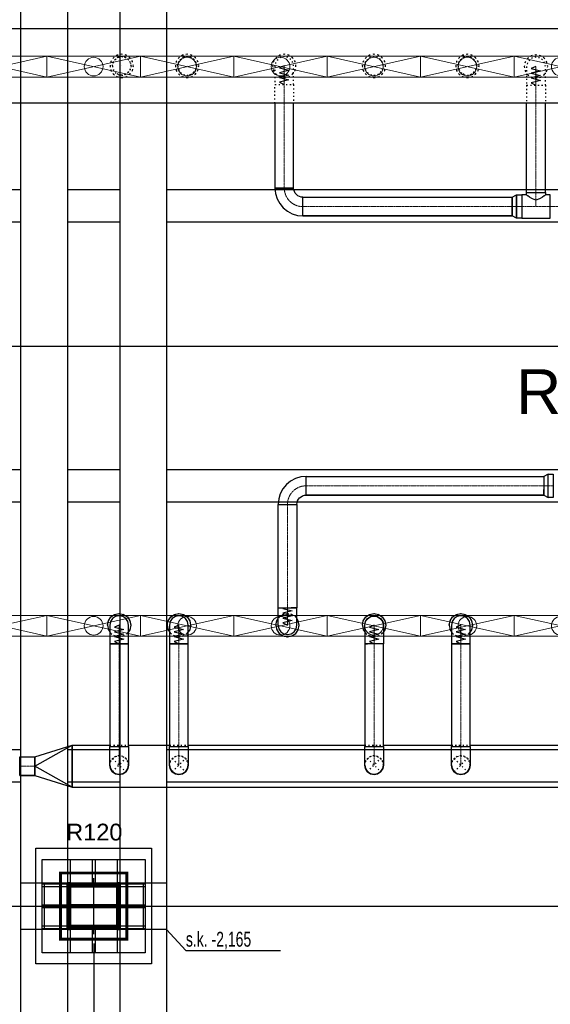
# Model space of a CAD drawing. Header units: centimetres. Extents: x -149939 to 48626, y -46000 to 152985.
# Tile 226 of 256: x -11332 to -5652, y 15948 to 26499. Entities that reach past the tile are written whole.
import ezdxf

# ---------------------------------------------------------------- set-up
doc = ezdxf.new("R2010")
doc.units = ezdxf.units.CM
doc.header["$LTSCALE"] = 50
doc.header["$PDMODE"] = 35
doc.header["$PDSIZE"] = 0.1
for name, pattern in [('CADVENT_CENTERLINE', [9.9, 7.4, -1, 0.5, -1]), ('CADVENT_HIDDEN', [0.8, 0.25, -0.55]), ('Kondygnacja  -0_5$0$HIDDEN', [9.525, 6.35, -3.175]), ('Kondygnacja  -0_5$0$HIDDEN2', [4.7625, 3.175, -1.5875]), ('Osie rzutów$0$DASHDOT2', [12.7, 6.35, -3.175, 0, -3.175])]:
    doc.linetypes.add(name, pattern=pattern)
doc.layers.get('0').update_dxf_attribs({"color": 8})
doc.layers.get('DEFPOINTS').update_dxf_attribs({"color": 8})
for name, color, linetype in [('01-103-Went PP_poziom-0_5$0$L_Nawiew', 7, 'Continuous'), ('bgde-nawiewDETAILS', 1, 'Continuous'), ('bgde-nawiewEXP', 7, 'Continuous'), ('bgde-nawiewHIDDEN', 250, 'Continuous'), ('Kondygnacja  -0_5$0$ARCH_INFO_ODPORNOŚĆ OGNIOWA', 8, 'Continuous'), ('Kondygnacja  -0_5$0$ARCH_KONSTR_POWYŻEJ RZUTU', 8, 'Kondygnacja  -0_5$0$HIDDEN'), ('Kondygnacja  -0_5$0$ARCH_KONSTR_POWYŻEJ RZUTU_IST', 8, 'Kondygnacja  -0_5$0$HIDDEN2'), ('Kondygnacja  -0_5$0$ARCH_KONSTRUKCJA_NIEWIDOCZNA', 8, 'Continuous'), ('Kondygnacja  -0_5$0$ARCH_OKŁADZINA', 8, 'Continuous'), ('Kondygnacja  -0_5$0$ARCH_SŁUPY', 8, 'Continuous'), ('Osie rzutów$0$ARCH_INFO_OSIE_IST', 8, 'Osie rzutów$0$DASHDOT2'), ('Osie rzutów$0$ARCH_INFO_OSIE_OPISY_IST', 8, 'Continuous')]:
    doc.layers.add(name, color=color, linetype=linetype)
for name, color, linetype, lineweight in [('bgde-nawiewCEN', 7, 'Continuous', 13), ('bgde_nawiewnik', 11, 'Continuous', 5), ('Kondygnacja  -0_5$0$ARCH_INFO_WYMIARY', 8, 'Continuous', 9), ('RFCU', 6, 'Continuous', 30)]:
    doc.layers.add(name, color=color, linetype=linetype, lineweight=lineweight)
doc.styles.add('Arial', font='ARIAL.TTF')
doc.styles.add('Kondygnacja  -0_5$0$Arial', font='ARIAL.TTF')
doc.styles.add('Kondygnacja  -0_5$0$BIKTS', font='bikromsw.shx', dxfattribs={"width": 0.8})
doc.styles.add('Kondygnacja  -0_5$0$Romans', font='Romans.shx', dxfattribs={"width": 0.7})
doc.dimstyles.new('Kondygnacja  -0_5$0$Wymiary 1-100', dxfattribs={"dimtxt": 12, "dimasz": 10, "dimexe": 5, "dimexo": 0, "dimgap": 4, "dimtad": 1, "dimrnd": 0.5, "dimzin": 12, "dimdsep": 46, "dimtxsty": 'Kondygnacja  -0_5$0$Romans', "dimblk": 'Kondygnacja  -0_5$0$_Oblique', "dimcen": 10, "dimdle": 10, "dimclrt": 55, "dimazin": 0, "dimtfac": 1, "dimtmove": 1, "dimatfit": 3, "dimfxl": 8, "dimfxlon": 1, "dimtolj": 1, "dimtzin": 0, "dimarcsym": 0})
pattern_1 = [(45, (-1133.3117, -3177.9858), (-0.6735192, 0.6735192), [])]

# ---------------------------------------------------------------- blocks, each defined once
blk = doc.blocks.new('Osie rzutów')
at = {"layer": 'Osie rzutów$0$ARCH_INFO_OSIE_IST', "ltscale": 10}
for p, q in [((11060, 12510), (11060, 4623.26)), ((4436.04, 6800), (15156.54, 6800)), ((11060, 6170), (11060, 6230)), ((4436.04, 6200), (15156.54, 6200)), ((11090, 6200), (11030, 6200))]:
    blk.add_line(p, q, dxfattribs=at)
blk = doc.blocks.new('Kondygnacja  -0_5$0$słup_kwadrat')
at = {"layer": 'Kondygnacja  -0_5$0$ARCH_SŁUPY', "lineweight": 40}
h = blk.add_hatch(dxfattribs=at)
h.set_pattern_fill('ANSI31', color=256, scale=0.3, style=0)
h.set_pattern_definition(pattern_1)
h.paths.add_polyline_path([(36, 34), (39, 34), (39, 84), (36, 84)])
h = blk.add_hatch(dxfattribs=at)
h.set_pattern_fill('ANSI31', color=256, scale=0.3, style=0)
h.set_pattern_definition(pattern_1)
h.paths.add_polyline_path([(89, 80), (89, 83), (39, 83), (39, 80)])
h = blk.add_hatch(dxfattribs=at)
h.set_pattern_fill('ANSI31', color=256, scale=0.3, style=0)
h.set_pattern_definition(pattern_1)
h.paths.add_polyline_path([(89, 34), (92, 34), (92, 84), (89, 84)])
h = blk.add_hatch(dxfattribs=at)
h.set_pattern_fill('ANSI31', color=256, scale=0.3, style=0)
h.set_pattern_definition(pattern_1)
h.paths.add_polyline_path([(89, 57.5), (89, 60.5), (39, 60.5), (39, 57.5)])
h = blk.add_hatch(dxfattribs=at)
h.set_pattern_fill('ANSI31', color=256, scale=0.3, style=0)
h.set_pattern_definition(pattern_1)
h.paths.add_polyline_path([(89, 35), (89, 38), (39, 38), (39, 35)])
at = {"layer": 'Kondygnacja  -0_5$0$ARCH_KONSTRUKCJA_NIEWIDOCZNA'}
blk.add_lwpolyline([(119, 109), (119, 9), (9, 9), (9, 109)], close=True, dxfattribs=at)
for points in [[(36, 109), (36, 84)], [(39, 109), (39, 84)], [(62.5, 109), (62.5, 83)], [(65.5, 109), (65.5, 83)], [(89, 109), (89, 84)], [(92, 109), (92, 84)], [(9, 83), (36, 83)], [(9, 80), (36, 80)], [(92, 83), (119, 83)], [(92, 80), (119, 80)], [(9, 60.5), (36, 60.5)], [(9, 57.5), (36, 57.5)], [(92, 60.5), (119, 60.5)], [(92, 57.5), (119, 57.5)], [(9, 38), (36, 38)], [(9, 35), (36, 35)], [(36, 34), (36, 9)], [(39, 34), (39, 9)], [(62.5, 35), (62.5, 9)], [(65.5, 35), (65.5, 9)], [(89, 34), (89, 9)], [(92, 38), (119, 38)], [(92, 35), (119, 35)], [(92, 34), (92, 9)]]:
    blk.add_lwpolyline(points, dxfattribs=at)
at = {"layer": 'Kondygnacja  -0_5$0$ARCH_OKŁADZINA'}
blk.add_lwpolyline([(2, 121), (126, 121), (126, -3), (2, -3)], close=True, dxfattribs=at)
at = {"layer": 'Kondygnacja  -0_5$0$ARCH_SŁUPY', "lineweight": 40}
for p, q in [((39, 60.5), (89, 60.5)), ((89, 57.5), (39, 57.5))]:
    blk.add_line(p, q, dxfattribs=at)
at = {"layer": 'Kondygnacja  -0_5$0$ARCH_SŁUPY', "lineweight": 50, "const_width": 3}
blk.add_lwpolyline([(28.5, 94.5), (99.5, 94.5), (99.5, 23.5), (28.5, 23.5)], close=True, dxfattribs=at)
at = {"layer": 'Kondygnacja  -0_5$0$ARCH_SŁUPY', "lineweight": 40}
for points in [[(36, 84), (39, 84), (39, 34), (36, 34)], [(89, 84), (92, 84), (92, 34), (89, 34)]]:
    blk.add_lwpolyline(points, close=True, dxfattribs=at)
for points in [[(89, 83), (39, 83)], [(39, 80), (89, 80)], [(89, 38), (39, 38)], [(39, 35), (89, 35)]]:
    blk.add_lwpolyline(points, dxfattribs=at)
blk = doc.blocks.new('Kondygnacja  -0_5$0$konstrukcja istniejąca -0.5')
at = {"layer": 'Kondygnacja  -0_5$0$ARCH_KONSTR_POWYŻEJ RZUTU_IST', "ltscale": 10}
for points in [[(10982, 6225), (10982, 7375)], [(11032, 7375), (11032, 6225)], [(11088, 7375), (11088, 6225)], [(11138, 7375), (11138, 6225)], [(9938, 6967.9), (10982, 6967.9)], [(11032, 6967.9), (11088, 6967.9)], [(11138, 6967.9), (12182, 6967.9)], [(10982, 6932.9), (9938, 6932.9)], [(11088, 6932.9), (11032, 6932.9)], [(12182, 6932.9), (11138, 6932.9)], [(9938, 6667.9), (10982, 6667.9)], [(11032, 6667.9), (11088, 6667.9)], [(11138, 6667.9), (12182, 6667.9)], [(10982, 6632.9), (9938, 6632.9)], [(11088, 6632.9), (11032, 6632.9)], [(12182, 6632.9), (11138, 6632.9)], [(9938, 6367.9), (10982, 6367.9)], [(11032, 6367.9), (11088, 6367.9)], [(11138, 6367.9), (12182, 6367.9)], [(10982, 6332.9), (9938, 6332.9)], [(11088, 6332.9), (11032, 6332.9)], [(12182, 6332.9), (11138, 6332.9)], [(11138, 6175), (10982, 6175), (10982, 6225), (11138, 6225), (11138, 6175)], [(10982, 5025), (10982, 6175)], [(11032, 6175), (11032, 5025)], [(11088, 6175), (11088, 5025)], [(11138, 6175), (11138, 5025)]]:
    blk.add_lwpolyline(points, dxfattribs=at)
at = {"layer": 'Kondygnacja  -0_5$0$ARCH_KONSTR_POWYŻEJ RZUTU_IST', "ltscale": 10, "elevation": 0}
for points in [[(11007, 6225), (11007, 6175)], [(11113, 6225), (11113, 6175)]]:
    blk.add_lwpolyline(points, dxfattribs=at)
at = {"layer": 'Kondygnacja  -0_5$0$ARCH_KONSTR_POWYŻEJ RZUTU_IST'}
blk.add_lwpolyline([(11138, 6175), (11158.7, 6152.5), (11259.8, 6152.5)], dxfattribs=at)
at = {"layer": 'Kondygnacja  -0_5$0$ARCH_KONSTR_POWYŻEJ RZUTU_IST', "style": 'Kondygnacja  -0_5$0$BIKTS', "width": 0.7}
blk.add_text('s.k. -2,165', height=16, dxfattribs=at).set_placement((11158.7, 6156.5))
blk = doc.blocks.new('Kondygnacja  -0_5$0$_Oblique')
at = {"color": 0, "linetype": 'ByBlock', "lineweight": -2}
blk.add_line((-0.5, -0.5), (0.5, 0.5), dxfattribs=at)
blk = doc.blocks.new('*D212')
at = {"layer": 'DEFPOINTS', "color": 0}
for p in [(-30586, 81900), (-30681, 12490), (9064, 12490)]:
    blk.add_point(p, dxfattribs=at)
at = {"layer": 'Kondygnacja  -0_5$0$ARCH_INFO_WYMIARY', "color": 0, "lineweight": -2}
for p, q in [((-30673, 81900), (-30686, 81900)), ((-30681, 81910), (-30681, 12480)), ((-30673, 12490), (-30686, 12490))]:
    blk.add_line(p, q, dxfattribs=at)
at = {"layer": 'Kondygnacja  -0_5$0$ARCH_INFO_WYMIARY', "color": 0, "linetype": 'ByBlock', "lineweight": -2, "xscale": 10, "yscale": 10, "zscale": 10}
for p, rotation in [((-30681, 81900), 90), ((-30681, 12490), 270)]:
    blk.add_blockref('Kondygnacja  -0_5$0$_Oblique', p, dxfattribs=dict(at, rotation=rotation))
at = {"layer": 'Kondygnacja  -0_5$0$ARCH_INFO_WYMIARY', "color": 55, "insert": (-30691, 47195), "char_height": 12, "attachment_point": 5, "rotation": 90, "style": 'Kondygnacja  -0_5$0$Romans'}
blk.add_mtext('\\A1;69410.5', dxfattribs=at)
blk = doc.blocks.new('A$C066D7839')
at = {"layer": 'bgde_nawiewnik', "color": 7}
for p, q in [((-50, -11.15), (-50, 11.15)), ((-50, 11.15), (50, 11.15)), ((-50, -11.15), (50, 11.15)), ((50, -11.15), (-50, 11.15)), ((50, 11.15), (50, -11.15)), ((50, -11.15), (-50, -11.15))]:
    blk.add_line(p, q, dxfattribs=at)
blk.add_circle((0, 0), 10, dxfattribs=at)

msp = doc.modelspace()

# ---------------------------------------------------------------- linework, layer by layer
at = {"layer": 'bgde-nawiewCEN', "linetype": 'CADVENT_CENTERLINE', "ltscale": 0.06}
for p, q in [((-8499.688, 26002.459), (-8499.688, 26002.933)), ((-8499.688, 26001.333), (-8499.688, 26002.459)), ((-8499.688, 25999.14), (-8499.688, 26001.333)), ((-8499.688, 25995.526), (-8499.688, 25999.14)), ((-8499.688, 25990.133), (-8499.688, 25995.526)), ((-8499.688, 25982.607), (-8499.688, 25990.133)), ((-8499.688, 25972.592), (-8499.688, 25982.607)), ((-8499.688, 25959.733), (-8499.688, 25972.592)), ((-8499.688, 25943.674), (-8499.688, 25959.733)), ((-5805.459, 25996.478), (-5805.459, 25996.952)), ((-5805.459, 25995.352), (-5805.459, 25996.478)), ((-5805.459, 25993.159), (-5805.459, 25995.352)), ((-5805.459, 25989.544), (-5805.459, 25993.159)), ((-5805.459, 25984.152), (-5805.459, 25989.544)), ((-5805.459, 25976.626), (-5805.459, 25984.152)), ((-5805.459, 25966.611), (-5805.459, 25976.626)), ((-5805.459, 25953.752), (-5805.459, 25966.611)), ((-8499.688, 25924.059), (-8499.688, 25943.674)), ((-8499.688, 25900.533), (-8499.688, 25924.059)), ((-8499.688, 25872.74), (-8499.688, 25900.533)), ((-8499.688, 25821.629), (-8499.688, 25872.74)), ((-5805.459, 25937.692), (-5805.459, 25953.752)), ((-5805.459, 25918.078), (-5805.459, 25937.692)), ((-5805.459, 25894.552), (-5805.459, 25918.078)), ((-5805.459, 25866.759), (-5805.459, 25894.552)), ((-5805.459, 25815.648), (-5805.459, 25866.759)), ((-8499.688, 25802.933), (-8499.688, 25821.629)), ((-8499.688, 24695.218), (-8499.688, 25802.933)), ((-5805.459, 25796.952), (-5805.459, 25815.648)), ((-5805.459, 24645.218), (-5805.459, 25796.952)), ((-5805.459, 24645.218), (-5805.459, 24495.218)), ((-6061.459, 24495.218), (-8299.688, 24495.218)), ((-5958.459, 24495.218), (-6061.459, 24495.218)), ((-5958.459, 24495.218), (-5805.459, 24495.218)), ((-5805.459, 24495.218), (-5652.459, 24495.218)), ((-5652.459, 24495.218), (-5246.078, 24495.218)), ((-5722.902, 21504.314), (-8265.147, 21504.314)), ((-5619.902, 21504.314), (-5722.902, 21504.314)), ((-8465.147, 21304.314), (-8465.147, 20195.476)), ((-8465.147, 20178.139), (-8465.147, 20195.476)), ((-8465.147, 20130.745), (-8465.147, 20178.139)), ((-8465.147, 20104.974), (-8465.147, 20130.745)), ((-8465.147, 20083.158), (-8465.147, 20104.974)), ((-8465.147, 20064.97), (-8465.147, 20083.158)), ((-8465.147, 20050.078), (-8465.147, 20064.97)), ((-8465.147, 20038.154), (-8465.147, 20050.078)), ((-10267.514, 20009.546), (-10267.514, 20010.02)), ((-10267.514, 20008.421), (-10267.514, 20009.546)), ((-10267.514, 20006.231), (-10267.514, 20008.421)), ((-10267.514, 20002.619), (-10267.514, 20006.231)), ((-10267.514, 19997.231), (-10267.514, 20002.619)), ((-10267.514, 19989.712), (-10267.514, 19997.231)), ((-10267.514, 19979.705), (-10267.514, 19989.712)), ((-10267.514, 19966.857), (-10267.514, 19979.705)), ((-10267.514, 19950.812), (-10267.514, 19966.857)), ((-10267.514, 19931.214), (-10267.514, 19950.812)), ((-9627.405, 20009.546), (-9627.405, 20010.02)), ((-9627.405, 20008.421), (-9627.405, 20009.546)), ((-9627.405, 20006.231), (-9627.405, 20008.421)), ((-9627.405, 20002.619), (-9627.405, 20006.231)), ((-9627.405, 19997.231), (-9627.405, 20002.619)), ((-9627.405, 19989.712), (-9627.405, 19997.231)), ((-9627.405, 19979.705), (-9627.405, 19989.712)), ((-9627.405, 19966.857), (-9627.405, 19979.705)), ((-9627.405, 19950.812), (-9627.405, 19966.857)), ((-9627.405, 19931.214), (-9627.405, 19950.812)), ((-8465.147, 20028.868), (-8465.147, 20038.154)), ((-8465.147, 20021.889), (-8465.147, 20028.868)), ((-8465.147, 20016.889), (-8465.147, 20021.889)), ((-8465.147, 20013.537), (-8465.147, 20016.889)), ((-8465.147, 20011.504), (-8465.147, 20013.537)), ((-8465.147, 20010.46), (-8465.147, 20011.504)), ((-8465.147, 20010.02), (-8465.147, 20010.46)), ((-7538.813, 20009.546), (-7538.813, 20010.02)), ((-7538.813, 20008.421), (-7538.813, 20009.546)), ((-7538.813, 20006.231), (-7538.813, 20008.421)), ((-7538.813, 20002.619), (-7538.813, 20006.231)), ((-7538.813, 19997.231), (-7538.813, 20002.619)), ((-7538.813, 19989.712), (-7538.813, 19997.231)), ((-7538.813, 19979.705), (-7538.813, 19989.712)), ((-7538.813, 19966.857), (-7538.813, 19979.705)), ((-7538.813, 19950.812), (-7538.813, 19966.857)), ((-7538.813, 19931.214), (-7538.813, 19950.812)), ((-6609.789, 20009.546), (-6609.789, 20010.02)), ((-6609.789, 20008.421), (-6609.789, 20009.546)), ((-6609.789, 20006.231), (-6609.789, 20008.421)), ((-6609.789, 20002.619), (-6609.789, 20006.231)), ((-6609.789, 19997.231), (-6609.789, 20002.619)), ((-6609.789, 19989.712), (-6609.789, 19997.231)), ((-6609.789, 19979.705), (-6609.789, 19989.712)), ((-6609.789, 19966.857), (-6609.789, 19979.705)), ((-6609.789, 19950.812), (-6609.789, 19966.857)), ((-6609.789, 19931.214), (-6609.789, 19950.812)), ((-10267.514, 19907.708), (-10267.514, 19931.214)), ((-10267.514, 19879.94), (-10267.514, 19907.708)), ((-10267.514, 19828.873), (-10267.514, 19879.94)), ((-9627.405, 19907.708), (-9627.405, 19931.214)), ((-9627.405, 19879.94), (-9627.405, 19907.708)), ((-9627.405, 19828.873), (-9627.405, 19879.94)), ((-7538.813, 19907.708), (-7538.813, 19931.214)), ((-7538.813, 19879.94), (-7538.813, 19907.708)), ((-7538.813, 19828.873), (-7538.813, 19879.94)), ((-6609.789, 19907.708), (-6609.789, 19931.214)), ((-6609.789, 19879.94), (-6609.789, 19907.708)), ((-6609.789, 19828.873), (-6609.789, 19879.94)), ((-10267.514, 19810.192), (-10267.514, 19828.873)), ((-10267.514, 18711.102), (-10267.514, 19810.192)), ((-9627.405, 19810.192), (-9627.405, 19828.873)), ((-9627.405, 18711.102), (-9627.405, 19810.192)), ((-7538.813, 19810.192), (-7538.813, 19828.873)), ((-7538.813, 18711.102), (-7538.813, 19810.192)), ((-6609.789, 19810.192), (-6609.789, 19828.873)), ((-6609.789, 18711.102), (-6609.789, 19810.192)), ((-10267.514, 18711.102), (-10267.514, 18511.102)), ((-9627.405, 18711.102), (-9627.405, 18511.102)), ((-7538.813, 18711.102), (-7538.813, 18511.102)), ((-6609.789, 18711.102), (-6609.789, 18511.102)), ((-11170.39, 18499.463), (-11331.67, 18499.463))]:
    msp.add_line(p, q, dxfattribs=at)
at = {"layer": 'bgde-nawiewCEN', "linetype": 'CADVENT_CENTERLINE', "ltscale": 0.06, "extrusion": (0, 0, -1)}
msp.add_arc((8299.688, 24695.218), 200, 270, 0, dxfattribs=at)
at = {"layer": 'bgde-nawiewCEN', "linetype": 'CADVENT_CENTERLINE', "ltscale": 0.06}
msp.add_arc((-8265.147, 21304.314), 200, 90, 180, dxfattribs=at)
at = {"layer": 'bgde-nawiewDETAILS', "linetype": 'CADVENT_HIDDEN'}
for p, q in [((-10338.224, 18440.392), (-10196.803, 18581.813)), ((-10338.224, 18581.813), (-10196.803, 18440.392)), ((-9698.115, 18440.392), (-9556.694, 18581.813)), ((-9698.115, 18581.813), (-9556.694, 18440.392)), ((-7609.524, 18440.392), (-7468.103, 18581.813)), ((-7609.524, 18581.813), (-7468.103, 18440.392)), ((-6680.499, 18440.392), (-6539.078, 18581.813)), ((-6680.499, 18581.813), (-6539.078, 18440.392))]:
    msp.add_line(p, q, dxfattribs=at)
at = {"layer": 'bgde-nawiewEXP', "linetype": 'Continuous'}
for points in [[(-40588.801, 26403.234), (10635.702, 26403.234), (10635.702, 25603.234), (-40588.801, 25603.234)], [(-8599.688, 25603.234), (-8599.688, 24695.218), (-8593.924, 24636.691), (-8576.852, 24580.413), (-8549.129, 24528.547), (-8511.82, 24483.086), (-8466.359, 24445.777), (-8414.493, 24418.054), (-8358.215, 24400.982), (-8299.688, 24395.218), (-8299.688, 24595.218), (-8319.197, 24597.14), (-8337.956, 24602.83), (-8355.245, 24612.071), (-8370.399, 24624.507), (-8382.835, 24639.661), (-8392.076, 24656.95), (-8397.767, 24675.709), (-8399.688, 24695.218), (-8599.688, 24695.218), (-8599.688, 24695.218), (-8399.688, 24695.218), (-8399.688, 25603.234)], [(-5905.459, 24645.218), (-5705.459, 24645.218), (-5705.459, 25603.234)], [(-5905.459, 24645.218), (-5905.459, 25603.234)], [(-8299.688, 24395.218), (-8299.688, 24595.218), (-6061.459, 24595.218), (-6061.459, 24395.218)], [(-5905.459, 24620.218), (-5905.459, 24645.218), (-5705.459, 24645.218), (-5705.459, 24620.218)], [(-8299.688, 24395.218), (-6061.459, 24395.218)], [(-6061.459, 24395.218), (-8299.688, 24395.218)], [(-6061.459, 24395.218), (-6061.459, 24402.83)], [(-8565.147, 20195.476), (-8565.147, 21304.314), (-8365.147, 21304.314), (-8363.226, 21323.823), (-8357.535, 21342.582), (-8348.294, 21359.871), (-8335.858, 21375.025), (-8320.704, 21387.461), (-8303.415, 21396.702), (-8284.656, 21402.392), (-8265.147, 21404.314), (-8265.147, 21604.314), (-8323.674, 21598.55), (-8379.952, 21581.478), (-8431.818, 21553.755), (-8477.279, 21516.446), (-8514.588, 21470.985), (-8542.311, 21419.119), (-8559.383, 21362.841), (-8565.147, 21304.314), (-8365.147, 21304.314), (-8365.147, 20195.476)], [(-8265.147, 21404.314), (-8265.147, 21604.314), (-5722.902, 21604.314), (-5722.902, 21433.603)], [(-5722.902, 21404.314), (-5674.745, 21379.314), (-5674.745, 21629.314), (-5722.902, 21604.314), (-5722.902, 21411.926)], [(-5722.902, 21433.603), (-5722.902, 21466.046)], [(-5722.902, 21411.926), (-5722.902, 21433.603)], [(-5722.902, 21433.603), (-5722.902, 21411.926)], [(-8265.147, 21404.314), (-5722.902, 21404.314)], [(-5722.902, 21404.314), (-8265.147, 21404.314)], [(-5722.902, 21404.314), (-5722.902, 21411.926)], [(-8565.147, 20010.02), (-8557.535, 19971.752), (-8535.858, 19939.309), (-8503.415, 19917.632), (-8465.147, 19910.02), (-8426.879, 19917.632), (-8394.436, 19939.309), (-8372.759, 19971.752), (-8365.147, 20010.02), (-8365.147, 20195.476), (-8372.759, 20195.476)], [(-8565.147, 20010.02), (-8565.147, 20195.476), (-8394.436, 20195.476), (-8394.436, 20195.476), (-8372.759, 20195.476)], [(-8565.147, 20195.476), (-8394.436, 20195.476)], [(-8394.436, 20195.476), (-8426.879, 20195.476)], [(-8394.436, 20195.476), (-8365.147, 20195.476)], [(-8372.759, 20195.476), (-8394.436, 20195.476)], [(-8372.759, 20195.476), (-8365.147, 20195.476)], [(-10392.514, 20010.02), (-10382.999, 20057.855), (-10355.902, 20098.408), (-10315.349, 20125.505), (-10267.514, 20135.02), (-10219.678, 20125.505), (-10179.125, 20098.408), (-10152.029, 20057.855), (-10142.514, 20010.02), (-10152.029, 19962.184), (-10167.514, 19939.01)], [(-9752.405, 20010.02), (-9742.89, 20057.855), (-9715.793, 20098.408), (-9675.24, 20125.505), (-9627.405, 20135.02), (-9579.569, 20125.505), (-9539.016, 20098.408), (-9511.92, 20057.855), (-9502.405, 20010.02), (-9511.92, 19962.184), (-9527.405, 19939.01)], [(-8590.147, 20010.02), (-8580.632, 19962.184), (-8553.535, 19921.632), (-8512.983, 19894.535), (-8465.147, 19885.02), (-8417.312, 19894.535), (-8376.759, 19921.632), (-8349.662, 19962.184), (-8340.147, 20010.02), (-8349.662, 20057.855), (-8365.147, 20081.03)], [(-8590.147, 20010.02), (-8580.632, 20057.855), (-8565.147, 20081.03)], [(-7663.813, 20010.02), (-7654.298, 20057.855), (-7627.202, 20098.408), (-7586.649, 20125.505), (-7538.813, 20135.02), (-7490.978, 20125.505), (-7450.425, 20098.408), (-7423.328, 20057.855), (-7413.813, 20010.02), (-7423.328, 19962.184), (-7438.813, 19939.01)], [(-7638.813, 19966.857), (-7638.813, 20010.02), (-7631.201, 20048.288), (-7609.524, 20080.731), (-7577.082, 20102.408), (-7538.813, 20110.02), (-7500.545, 20102.408), (-7468.103, 20080.731), (-7446.425, 20048.288), (-7438.813, 20010.02), (-7438.813, 19810.192), (-7631.201, 19810.192)], [(-6734.789, 20010.02), (-6725.273, 20057.855), (-6698.177, 20098.408), (-6657.624, 20125.505), (-6609.789, 20135.02), (-6561.953, 20125.505), (-6521.4, 20098.408), (-6494.304, 20057.855), (-6484.789, 20010.02), (-6494.304, 19962.184), (-6509.789, 19939.01)], [(-10392.514, 20010.02), (-10382.999, 19962.184), (-10367.514, 19939.01)], [(-9752.405, 20010.02), (-9742.89, 19962.184), (-9727.405, 19939.01)], [(-7663.813, 20010.02), (-7654.298, 19962.184), (-7638.813, 19939.01)], [(-7638.813, 19966.857), (-7638.813, 19810.192), (-7609.524, 19810.192)], [(-6734.789, 20010.02), (-6725.273, 19962.184), (-6709.789, 19939.01)], [(-11331.67, 18399.463), (-11170.39, 18399.463), (-10770.39, 18274.463), (-1287.823, 18274.463), (-1287.823, 18724.463), (-1444.103, 18724.463)], [(-11170.39, 18399.463), (-11170.39, 18599.463), (-10770.39, 18724.463), (-10770.39, 18274.463), (-11170.39, 18499.463), (-10770.39, 18724.463), (-10367.514, 18724.463)], [(-10770.39, 18274.463), (-10770.39, 18724.463)], [(-10167.514, 18724.463), (-9727.405, 18724.463)], [(-9527.405, 18724.463), (-7638.813, 18724.463)], [(-7638.813, 18511.102), (-7638.813, 18711.102), (-7438.813, 18711.102), (-7438.813, 18511.102), (-7446.425, 18472.834), (-7468.103, 18440.392), (-7500.545, 18418.714), (-7538.813, 18411.102), (-7577.082, 18418.714), (-7609.524, 18440.392), (-7631.201, 18472.834)], [(-7438.813, 18724.463), (-6709.789, 18724.463)], [(-6509.789, 18724.463), (-4641.946, 18724.463)], [(-9727.405, 18511.102), (-9719.793, 18472.834), (-9698.115, 18440.392), (-9665.673, 18418.714)], [(-9727.405, 18511.102), (-9719.793, 18472.834), (-9698.115, 18440.392), (-9665.673, 18418.714)], [(-7638.813, 18511.102), (-7631.201, 18472.834), (-7609.524, 18440.392)], [(-6709.789, 18511.102), (-6702.176, 18472.834), (-6680.499, 18440.392), (-6648.057, 18418.714), (-6609.789, 18411.102), (-6571.52, 18418.714), (-6539.078, 18440.392), (-6517.401, 18472.834), (-6509.789, 18511.102), (-6517.401, 18472.834), (-6539.078, 18440.392), (-6571.52, 18418.714), (-6609.789, 18411.102), (-6648.057, 18418.714)], [(-6709.789, 18511.102), (-6702.176, 18472.834)], [(-6702.176, 18472.834), (-6709.789, 18511.102)], [(-6702.176, 18472.834), (-6680.499, 18440.392), (-6648.057, 18418.714), (-6609.789, 18411.102)], [(-9665.673, 18418.714), (-9698.115, 18440.392)], [(-9665.673, 18418.714), (-9698.115, 18440.392)]]:
    msp.add_lwpolyline(points, dxfattribs=at)
for points in [[(-6061.459, 24395.218), (-6061.459, 24595.218), (-6013.302, 24620.218), (-6013.302, 24370.218)], [(-6013.302, 24370.218), (-6013.302, 24620.218), (-5958.459, 24620.218), (-5958.459, 24370.218)], [(-5958.459, 24370.218), (-5652.459, 24370.218), (-5652.459, 24620.218), (-5705.459, 24620.218), (-5713.071, 24612.606), (-5719.463, 24610.703), (-5734.748, 24595.418), (-5761.205, 24583.606), (-5767.19, 24577.621), (-5805.459, 24566.228), (-5843.727, 24577.621), (-5849.713, 24583.606), (-5876.169, 24595.418), (-5891.454, 24610.703), (-5897.847, 24612.606), (-5905.459, 24620.218), (-5958.459, 24620.218), (-5958.459, 24379.733)], [(-5674.745, 21379.314), (-5674.745, 21629.314), (-5619.902, 21629.314), (-5619.902, 21379.314)], [(-5722.902, 21411.926), (-5722.902, 21404.314), (-5722.902, 21404.314)], [(-10367.514, 20009.546), (-10367.514, 19810.192), (-10167.514, 19810.192), (-10167.514, 20010.02), (-10175.126, 20048.288), (-10196.803, 20080.731), (-10229.245, 20102.408), (-10267.514, 20110.02), (-10305.782, 20102.408), (-10338.224, 20080.731), (-10359.902, 20048.288), (-10367.514, 20010.02)], [(-9727.405, 19979.705), (-9727.405, 19810.192), (-9527.405, 19810.192), (-9527.405, 20010.02), (-9535.017, 20048.288), (-9556.694, 20080.731), (-9589.136, 20102.408), (-9627.405, 20110.02), (-9665.673, 20102.408), (-9698.115, 20080.731), (-9719.793, 20048.288), (-9727.405, 20010.02), (-9727.405, 19989.712)], [(-6709.789, 19979.705), (-6709.789, 19810.192), (-6509.789, 19810.192), (-6509.789, 20010.02), (-6517.401, 20048.288), (-6539.078, 20080.731), (-6571.52, 20102.408), (-6609.789, 20110.02), (-6648.057, 20102.408), (-6680.499, 20080.731), (-6702.176, 20048.288), (-6709.789, 20010.02), (-6709.789, 19989.712)], [(-10367.514, 18711.102), (-10167.514, 18711.102), (-10167.514, 19810.192), (-10367.514, 19810.192)], [(-9727.405, 18711.102), (-9527.405, 18711.102), (-9527.405, 19810.192), (-9727.405, 19810.192)], [(-7638.813, 18711.102), (-7438.813, 18711.102), (-7438.813, 19810.192), (-7638.813, 19810.192)], [(-6709.789, 18711.102), (-6509.789, 18711.102), (-6509.789, 19810.192), (-6709.789, 19810.192)], [(-10367.514, 18511.102), (-10367.514, 18711.102), (-10167.514, 18711.102), (-10167.514, 18511.102), (-10175.126, 18472.834), (-10196.803, 18440.392), (-10229.245, 18418.714), (-10267.514, 18411.102), (-10305.782, 18418.714), (-10338.224, 18440.392), (-10359.902, 18472.834)], [(-9727.405, 18511.102), (-9727.405, 18711.102), (-9527.405, 18711.102), (-9527.405, 18511.102), (-9535.017, 18472.834), (-9556.694, 18440.392), (-9589.136, 18418.714), (-9627.405, 18411.102), (-9665.673, 18418.714), (-9698.115, 18440.392), (-9719.793, 18472.834)], [(-6709.789, 18511.102), (-6709.789, 18711.102), (-6509.789, 18711.102), (-6509.789, 18511.102), (-6517.401, 18472.834), (-6539.078, 18440.392), (-6571.52, 18418.714), (-6609.789, 18411.102), (-6648.057, 18418.714), (-6680.499, 18440.392), (-6702.176, 18472.834)], [(-11331.67, 18399.463), (-11331.67, 18599.463), (-11170.39, 18599.463), (-11170.39, 18399.463)], [(-10367.514, 18511.102), (-10359.902, 18472.834), (-10338.224, 18440.392), (-10305.782, 18418.714), (-10267.514, 18411.102), (-10229.245, 18418.714), (-10196.803, 18440.392), (-10175.126, 18472.834), (-10167.514, 18511.102), (-10175.126, 18472.834), (-10196.803, 18440.392), (-10229.245, 18418.714), (-10267.514, 18411.102), (-10305.782, 18418.714), (-10338.224, 18440.392), (-10359.902, 18472.834)], [(-9665.673, 18418.714), (-9627.405, 18411.102), (-9589.136, 18418.714), (-9556.694, 18440.392), (-9535.017, 18472.834), (-9527.405, 18511.102), (-9535.017, 18472.834), (-9556.694, 18440.392), (-9589.136, 18418.714), (-9627.405, 18411.102)], [(-7638.813, 18511.102), (-7631.201, 18472.834), (-7609.524, 18440.392), (-7577.082, 18418.714), (-7538.813, 18411.102), (-7500.545, 18418.714), (-7468.103, 18440.392), (-7446.425, 18472.834), (-7438.813, 18511.102), (-7446.425, 18472.834), (-7468.103, 18440.392), (-7500.545, 18418.714), (-7538.813, 18411.102), (-7577.082, 18418.714), (-7609.524, 18440.392), (-7631.201, 18472.834)]]:
    msp.add_lwpolyline(points, close=True, dxfattribs=at)
at = {"layer": 'bgde-nawiewEXP'}
for points in [[(-8465.147, 20195.476), (-8515.147, 20189.045), (-8415.147, 20163.368), (-8515.147, 20137.718), (-8415.147, 20111.794), (-8515.147, 20085.994), (-8415.147, 20060.745), (-8515.147, 20035.295), (-8465.147, 20010.02)], [(-10267.514, 20010.02), (-10317.514, 19988.741), (-10217.514, 19963.401), (-10317.514, 19938.202), (-10217.514, 19912.939), (-10317.514, 19887.426), (-10217.514, 19862.089), (-10317.514, 19836.652), (-10267.514, 19810.192)], [(-9627.405, 20010.02), (-9677.405, 19988.741), (-9577.405, 19963.401), (-9677.405, 19938.202), (-9577.405, 19912.939), (-9677.405, 19887.426), (-9577.405, 19862.089), (-9677.405, 19836.652), (-9627.405, 19810.192)], [(-7538.813, 20010.02), (-7588.813, 19988.741), (-7488.813, 19963.401), (-7588.813, 19938.202), (-7488.813, 19912.939), (-7588.813, 19887.426), (-7488.813, 19862.089), (-7588.813, 19836.652), (-7538.813, 19810.192)], [(-6609.789, 20010.02), (-6659.789, 19988.741), (-6559.789, 19963.401), (-6659.789, 19938.202), (-6559.789, 19912.939), (-6659.789, 19887.426), (-6559.789, 19862.089), (-6659.789, 19836.652), (-6609.789, 19810.192)]]:
    msp.add_lwpolyline(points, dxfattribs=at)
at = {"layer": 'bgde-nawiewHIDDEN', "linetype": 'CADVENT_HIDDEN'}
for points in [[(-10365.003, 26003.234), (-10355.488, 25955.399), (-10328.391, 25914.846), (-10287.838, 25887.749), (-10240.003, 25878.234), (-10192.167, 25887.749), (-10151.614, 25914.846), (-10124.518, 25955.399), (-10115.003, 26003.234), (-10124.518, 26051.069), (-10151.614, 26091.622), (-10192.167, 26118.719), (-10240.003, 26128.234), (-10287.838, 26118.719), (-10328.391, 26091.622), (-10355.488, 26051.069)], [(-10365.003, 26003.234), (-10355.488, 25955.399), (-10328.391, 25914.846), (-10287.838, 25887.749), (-10240.003, 25878.234), (-10192.167, 25887.749), (-10151.614, 25914.846), (-10124.518, 25955.399), (-10115.003, 26003.234), (-10124.518, 26051.069), (-10151.614, 26091.622), (-10192.167, 26118.719), (-10240.003, 26128.234), (-10287.838, 26118.719), (-10328.391, 26091.622), (-10355.488, 26051.069)], [(-10340.003, 26003.234), (-10332.391, 25964.966), (-10310.713, 25932.523), (-10278.271, 25910.846), (-10240.003, 25903.234), (-10201.734, 25910.846), (-10169.292, 25932.523), (-10147.615, 25964.966), (-10140.003, 26003.234), (-10147.615, 26041.502), (-10169.292, 26073.945), (-10201.734, 26095.622), (-10240.003, 26103.234), (-10278.271, 26095.622), (-10310.713, 26073.945), (-10332.391, 26041.502)], [(-9665.003, 26003.234), (-9655.488, 25955.399), (-9628.391, 25914.846), (-9587.838, 25887.749), (-9540.003, 25878.234), (-9492.167, 25887.749), (-9451.614, 25914.846), (-9424.518, 25955.399), (-9415.003, 26003.234), (-9424.518, 26051.069), (-9451.614, 26091.622), (-9492.167, 26118.719), (-9540.003, 26128.234), (-9587.838, 26118.719), (-9628.391, 26091.622), (-9655.488, 26051.069)], [(-9665.003, 26003.234), (-9655.488, 25955.399), (-9628.391, 25914.846), (-9587.838, 25887.749), (-9540.003, 25878.234), (-9492.167, 25887.749), (-9451.614, 25914.846), (-9424.518, 25955.399), (-9415.003, 26003.234), (-9424.518, 26051.069), (-9451.614, 26091.622), (-9492.167, 26118.719), (-9540.003, 26128.234), (-9587.838, 26118.719), (-9628.391, 26091.622), (-9655.488, 26051.069)], [(-9640.003, 26003.234), (-9632.391, 25964.966), (-9610.713, 25932.523), (-9578.271, 25910.846), (-9540.003, 25903.234), (-9501.734, 25910.846), (-9469.292, 25932.523), (-9447.615, 25964.966), (-9440.003, 26003.234), (-9447.615, 26041.502), (-9469.292, 26073.945), (-9501.734, 26095.622), (-9540.003, 26103.234), (-9578.271, 26095.622), (-9610.713, 26073.945), (-9632.391, 26041.502)], [(-8624.688, 26002.933), (-8615.173, 25955.098), (-8588.076, 25914.545), (-8547.523, 25887.448), (-8499.688, 25877.933), (-8451.853, 25887.448), (-8411.3, 25914.545), (-8384.203, 25955.098), (-8374.688, 26002.933), (-8384.203, 26050.768), (-8411.3, 26091.321), (-8451.853, 26118.418), (-8499.688, 26127.933), (-8547.523, 26118.418), (-8588.076, 26091.321), (-8615.173, 26050.768)], [(-8624.688, 26002.933), (-8615.173, 25955.098), (-8588.076, 25914.545), (-8547.523, 25887.448), (-8499.688, 25877.933), (-8451.853, 25887.448), (-8411.3, 25914.545), (-8384.203, 25955.098), (-8374.688, 26002.933), (-8384.203, 26050.768), (-8411.3, 26091.321), (-8451.853, 26118.418), (-8499.688, 26127.933), (-8547.523, 26118.418), (-8588.076, 26091.321), (-8615.173, 26050.768)], [(-7665.003, 26003.234), (-7655.488, 25955.399), (-7628.391, 25914.846), (-7587.838, 25887.749), (-7540.003, 25878.234), (-7492.167, 25887.749), (-7451.614, 25914.846), (-7424.518, 25955.399), (-7415.003, 26003.234), (-7424.518, 26051.069), (-7451.614, 26091.622), (-7492.167, 26118.719), (-7540.003, 26128.234), (-7587.838, 26118.719), (-7628.391, 26091.622), (-7655.488, 26051.069)], [(-7665.003, 26003.234), (-7655.488, 25955.399), (-7628.391, 25914.846), (-7587.838, 25887.749), (-7540.003, 25878.234), (-7492.167, 25887.749), (-7451.614, 25914.846), (-7424.518, 25955.399), (-7415.003, 26003.234), (-7424.518, 26051.069), (-7451.614, 26091.622), (-7492.167, 26118.719), (-7540.003, 26128.234), (-7587.838, 26118.719), (-7628.391, 26091.622), (-7655.488, 26051.069)], [(-7640.003, 26003.234), (-7632.391, 25964.966), (-7610.713, 25932.523), (-7578.271, 25910.846), (-7540.003, 25903.234), (-7501.734, 25910.846), (-7469.292, 25932.523), (-7447.615, 25964.966), (-7440.003, 26003.234), (-7447.615, 26041.502), (-7469.292, 26073.945), (-7501.734, 26095.622), (-7540.003, 26103.234), (-7578.271, 26095.622), (-7610.713, 26073.945), (-7632.391, 26041.502)], [(-6665.003, 26003.234), (-6655.488, 25955.399), (-6628.391, 25914.846), (-6587.838, 25887.749), (-6540.003, 25878.234), (-6492.167, 25887.749), (-6451.614, 25914.846), (-6424.518, 25955.399), (-6415.003, 26003.234), (-6424.518, 26051.069), (-6451.614, 26091.622), (-6492.167, 26118.719), (-6540.003, 26128.234), (-6587.838, 26118.719), (-6628.391, 26091.622), (-6655.488, 26051.069)], [(-6665.003, 26003.234), (-6655.488, 25955.399), (-6628.391, 25914.846), (-6587.838, 25887.749), (-6540.003, 25878.234), (-6492.167, 25887.749), (-6451.614, 25914.846), (-6424.518, 25955.399), (-6415.003, 26003.234), (-6424.518, 26051.069), (-6451.614, 26091.622), (-6492.167, 26118.719), (-6540.003, 26128.234), (-6587.838, 26118.719), (-6628.391, 26091.622), (-6655.488, 26051.069)], [(-6640.003, 26003.234), (-6632.391, 25964.966), (-6610.713, 25932.523), (-6578.271, 25910.846), (-6540.003, 25903.234), (-6501.734, 25910.846), (-6469.292, 25932.523), (-6447.615, 25964.966), (-6440.003, 26003.234), (-6447.615, 26041.502), (-6469.292, 26073.945), (-6501.734, 26095.622), (-6540.003, 26103.234), (-6578.271, 26095.622), (-6610.713, 26073.945), (-6632.391, 26041.502)], [(-5930.459, 25996.952), (-5920.944, 25949.116), (-5893.847, 25908.563), (-5853.294, 25881.467), (-5805.459, 25871.952), (-5757.623, 25881.467), (-5717.07, 25908.563), (-5689.974, 25949.116), (-5680.459, 25996.952), (-5689.974, 26044.787), (-5717.07, 26085.34), (-5757.623, 26112.437), (-5805.459, 26121.952), (-5853.294, 26112.437), (-5893.847, 26085.34), (-5920.944, 26044.787)], [(-5930.459, 25996.952), (-5920.944, 25949.116), (-5893.847, 25908.563), (-5853.294, 25881.467), (-5805.459, 25871.952), (-5757.623, 25881.467), (-5717.07, 25908.563), (-5689.974, 25949.116), (-5680.459, 25996.952), (-5689.974, 26044.787), (-5717.07, 26085.34), (-5757.623, 26112.437), (-5805.459, 26121.952), (-5853.294, 26112.437), (-5893.847, 26085.34), (-5920.944, 26044.787)], [(-5905.459, 25866.759), (-5905.459, 25796.952), (-5705.459, 25796.952), (-5705.459, 25996.952), (-5713.071, 26035.22), (-5734.748, 26067.662), (-5767.19, 26089.34), (-5805.459, 26096.952), (-5843.727, 26089.34), (-5876.169, 26067.662), (-5897.847, 26035.22), (-5905.459, 25996.952), (-5905.459, 25894.552)], [(-10367.514, 18511.102), (-10359.902, 18549.371), (-10338.224, 18581.813), (-10305.782, 18603.49), (-10267.514, 18611.102), (-10229.245, 18603.49), (-10196.803, 18581.813), (-10175.126, 18549.371), (-10167.514, 18511.102), (-10175.126, 18549.371), (-10196.803, 18581.813), (-10229.245, 18603.49), (-10267.514, 18611.102), (-10305.782, 18603.49), (-10338.224, 18581.813), (-10359.902, 18549.371)], [(-9727.405, 18511.102), (-9719.793, 18549.371), (-9698.115, 18581.813), (-9665.673, 18603.49), (-9627.405, 18611.102), (-9589.136, 18603.49), (-9556.694, 18581.813), (-9535.017, 18549.371), (-9527.405, 18511.102), (-9535.017, 18549.371), (-9556.694, 18581.813), (-9589.136, 18603.49), (-9627.405, 18611.102), (-9665.673, 18603.49), (-9698.115, 18581.813), (-9719.793, 18549.371)], [(-7638.813, 18511.102), (-7631.201, 18549.371), (-7609.524, 18581.813), (-7577.082, 18603.49), (-7538.813, 18611.102), (-7500.545, 18603.49), (-7468.103, 18581.813), (-7446.425, 18549.371), (-7438.813, 18511.102), (-7446.425, 18549.371), (-7468.103, 18581.813), (-7500.545, 18603.49), (-7538.813, 18611.102), (-7577.082, 18603.49), (-7609.524, 18581.813), (-7631.201, 18549.371)], [(-6709.789, 18511.102), (-6702.176, 18549.371), (-6680.499, 18581.813), (-6648.057, 18603.49), (-6609.789, 18611.102), (-6571.52, 18603.49), (-6539.078, 18581.813), (-6517.401, 18549.371), (-6509.789, 18511.102), (-6517.401, 18549.371), (-6539.078, 18581.813), (-6571.52, 18603.49), (-6609.789, 18611.102), (-6648.057, 18603.49), (-6680.499, 18581.813), (-6702.176, 18549.371)]]:
    msp.add_lwpolyline(points, close=True, dxfattribs=at)
for points in [[(-10340.003, 26003.234), (-10332.391, 26041.502), (-10310.713, 26073.945), (-10278.271, 26095.622)], [(-10278.271, 26095.622), (-10240.003, 26103.234), (-10201.734, 26095.622), (-10169.292, 26073.945), (-10147.615, 26041.502), (-10140.003, 26003.234), (-10147.615, 25964.966), (-10169.292, 25932.523), (-10201.734, 25910.846), (-10240.003, 25903.234), (-10278.271, 25910.846), (-10310.713, 25932.523)], [(-10278.271, 26095.622), (-10310.713, 26073.945)], [(-9632.391, 26041.502), (-9610.713, 26073.945), (-9578.271, 26095.622), (-9540.003, 26103.234), (-9501.734, 26095.622)], [(-9501.734, 26095.622), (-9540.003, 26103.234)], [(-9501.734, 26095.622), (-9469.292, 26073.945), (-9447.615, 26041.502), (-9440.003, 26003.234), (-9447.615, 25964.966), (-9469.292, 25932.523), (-9501.734, 25910.846), (-9540.003, 25903.234)], [(-8599.688, 25603.234), (-8599.688, 25802.933), (-8399.688, 25802.933), (-8399.688, 26002.933), (-8407.3, 26041.201), (-8428.977, 26073.644), (-8461.42, 26095.321), (-8499.688, 26102.933), (-8537.956, 26095.321), (-8570.399, 26073.644), (-8592.076, 26041.201), (-8599.688, 26002.933), (-8599.688, 25802.933), (-8399.688, 25802.933), (-8399.688, 25603.234)], [(-7640.003, 26003.234), (-7632.391, 25964.966), (-7610.713, 25932.523), (-7578.271, 25910.846), (-7540.003, 25903.234), (-7501.734, 25910.846), (-7469.292, 25932.523), (-7447.615, 25964.966), (-7440.003, 26003.234), (-7447.615, 26041.502), (-7469.292, 26073.945), (-7501.734, 26095.622), (-7540.003, 26103.234), (-7578.271, 26095.622), (-7610.713, 26073.945), (-7632.391, 26041.502)], [(-7640.003, 26003.234), (-7632.391, 26041.502), (-7610.713, 26073.945)], [(-6632.391, 26041.502), (-6610.713, 26073.945), (-6578.271, 26095.622)], [(-6578.271, 26095.622), (-6610.713, 26073.945)], [(-6578.271, 26095.622), (-6540.003, 26103.234), (-6501.734, 26095.622)], [(-6501.734, 26095.622), (-6540.003, 26103.234)], [(-6501.734, 26095.622), (-6469.292, 26073.945), (-6447.615, 26041.502), (-6440.003, 26003.234), (-6447.615, 25964.966), (-6469.292, 25932.523), (-6501.734, 25910.846), (-6540.003, 25903.234)], [(-10340.003, 26003.234), (-10332.391, 25964.966), (-10310.713, 25932.523), (-10278.271, 25910.846)], [(-9640.003, 26003.234), (-9632.391, 26041.502)], [(-9632.391, 26041.502), (-9640.003, 26003.234)], [(-9640.003, 26003.234), (-9632.391, 25964.966)], [(-9632.391, 25964.966), (-9640.003, 26003.234)], [(-9632.391, 25964.966), (-9610.713, 25932.523), (-9578.271, 25910.846), (-9540.003, 25903.234), (-9501.734, 25910.846)], [(-6640.003, 26003.234), (-6632.391, 26041.502)], [(-6632.391, 26041.502), (-6640.003, 26003.234)], [(-6640.003, 26003.234), (-6632.391, 25964.966)], [(-6632.391, 25964.966), (-6640.003, 26003.234)], [(-6632.391, 25964.966), (-6610.713, 25932.523), (-6578.271, 25910.846)], [(-6578.271, 25910.846), (-6610.713, 25932.523)], [(-6578.271, 25910.846), (-6540.003, 25903.234), (-6501.734, 25910.846)], [(-5905.459, 25796.952), (-5705.459, 25796.952), (-5705.459, 25603.234)], [(-5905.459, 25796.952), (-5905.459, 25603.234)], [(-10392.514, 20010.02), (-10382.999, 20057.855), (-10355.902, 20098.408), (-10315.349, 20125.505), (-10267.514, 20135.02), (-10219.678, 20125.505), (-10179.125, 20098.408), (-10152.029, 20057.855), (-10142.514, 20010.02), (-10152.029, 19962.184), (-10179.125, 19921.632), (-10219.678, 19894.535), (-10267.514, 19885.02), (-10315.349, 19894.535), (-10355.902, 19921.632), (-10315.349, 19894.535), (-10267.514, 19885.02), (-10219.678, 19894.535), (-10179.125, 19921.632), (-10167.514, 19939.01)], [(-9752.405, 20010.02), (-9742.89, 20057.855), (-9715.793, 20098.408), (-9675.24, 20125.505), (-9627.405, 20135.02), (-9579.569, 20125.505), (-9539.016, 20098.408), (-9511.92, 20057.855), (-9502.405, 20010.02), (-9511.92, 19962.184), (-9539.016, 19921.632), (-9579.569, 19894.535), (-9627.405, 19885.02), (-9675.24, 19894.535), (-9715.793, 19921.632), (-9675.24, 19894.535), (-9627.405, 19885.02), (-9579.569, 19894.535), (-9539.016, 19921.632), (-9527.405, 19939.01)], [(-8590.147, 20010.02), (-8580.632, 19962.184), (-8553.535, 19921.632), (-8512.983, 19894.535), (-8465.147, 19885.02), (-8417.312, 19894.535), (-8376.759, 19921.632), (-8349.662, 19962.184), (-8340.147, 20010.02), (-8349.662, 20057.855), (-8376.759, 20098.408), (-8417.312, 20125.505), (-8465.147, 20135.02), (-8512.983, 20125.505), (-8553.535, 20098.408), (-8565.147, 20081.03)], [(-8590.147, 20010.02), (-8580.632, 20057.855), (-8553.535, 20098.408), (-8512.983, 20125.505), (-8465.147, 20135.02), (-8417.312, 20125.505), (-8376.759, 20098.408), (-8365.147, 20081.03)], [(-7663.813, 20010.02), (-7654.298, 20057.855), (-7627.202, 20098.408), (-7586.649, 20125.505), (-7538.813, 20135.02), (-7490.978, 20125.505), (-7450.425, 20098.408), (-7423.328, 20057.855), (-7413.813, 20010.02), (-7423.328, 19962.184), (-7450.425, 19921.632), (-7490.978, 19894.535), (-7538.813, 19885.02), (-7586.649, 19894.535), (-7627.202, 19921.632), (-7586.649, 19894.535), (-7538.813, 19885.02), (-7490.978, 19894.535), (-7450.425, 19921.632), (-7438.813, 19939.01)], [(-6734.789, 20010.02), (-6725.273, 20057.855), (-6698.177, 20098.408), (-6657.624, 20125.505), (-6609.789, 20135.02), (-6561.953, 20125.505), (-6521.4, 20098.408), (-6494.304, 20057.855), (-6484.789, 20010.02), (-6494.304, 19962.184), (-6521.4, 19921.632), (-6561.953, 19894.535), (-6609.789, 19885.02), (-6657.624, 19894.535), (-6698.177, 19921.632), (-6657.624, 19894.535), (-6609.789, 19885.02), (-6561.953, 19894.535), (-6521.4, 19921.632), (-6509.789, 19939.01)], [(-10392.514, 20010.02), (-10382.999, 19962.184), (-10355.902, 19921.632), (-10367.514, 19939.01)], [(-9752.405, 20010.02), (-9742.89, 19962.184), (-9715.793, 19921.632), (-9727.405, 19939.01)], [(-7663.813, 20010.02), (-7654.298, 19962.184), (-7627.202, 19921.632), (-7638.813, 19939.01)], [(-6734.789, 20010.02), (-6725.273, 19962.184), (-6698.177, 19921.632), (-6709.789, 19939.01)], [(-10367.514, 18724.463), (-10167.514, 18724.463)], [(-9727.405, 18724.463), (-9527.405, 18724.463)], [(-7638.813, 18724.463), (-7438.813, 18724.463)], [(-6709.789, 18724.463), (-6509.789, 18724.463)]]:
    msp.add_lwpolyline(points, dxfattribs=at)
at = {"layer": 'bgde-nawiewHIDDEN'}
for points in [[(-10240.003, 26003.234), (-10240.003, 26003.234)], [(-9540.003, 26003.234), (-9540.003, 26003.234)], [(-8499.688, 26002.933), (-8549.688, 25981.635), (-8449.688, 25956.274), (-8549.688, 25931.053), (-8449.688, 25905.768), (-8549.688, 25880.233), (-8449.688, 25854.874), (-8549.688, 25829.415), (-8499.688, 25802.933)], [(-7540.003, 26003.234), (-7540.003, 26003.234)], [(-6540.003, 26003.234), (-6540.003, 26003.234)], [(-5805.459, 25996.952), (-5855.459, 25975.654), (-5755.459, 25950.292), (-5855.459, 25925.072), (-5755.459, 25899.787), (-5855.459, 25874.252), (-5755.459, 25848.893), (-5855.459, 25823.434), (-5805.459, 25796.952)]]:
    msp.add_lwpolyline(points, dxfattribs=at)

# ---------------------------------------------------------------- block references
at = {"layer": '01-103-Went PP_poziom-0_5$0$L_Nawiew', "xscale": 10, "yscale": 10, "zscale": 10}
for p in [(-11540, 25996.041, 1920), (-10540, 25996.041, 1920), (-9540, 25996.041, 1920), (-8540, 25996.041, 1920), (-7540, 25996.041, 1920), (-6540, 25996.041, 1920), (-5540, 25996.041, 1920), (-11540, 20003.971, 1920), (-10540, 20003.971, 1920), (-9540, 20003.971, 1920), (-8540, 20003.971, 1920), (-7540, 20003.971, 1920), (-6540, 20003.971, 1920), (-5540, 20003.971, 1920)]:
    msp.add_blockref('A$C066D7839', p, dxfattribs=at)
at = {"layer": 'Kondygnacja  -0_5$0$ARCH_KONSTR_POWYŻEJ RZUTU', "xscale": 10, "yscale": 10, "zscale": 10}
msp.add_blockref('Kondygnacja  -0_5$0$konstrukcja istniejąca -0.5', (-121140, -45000), dxfattribs=at)
at = {"layer": 'Kondygnacja  -0_5$0$ARCH_SŁUPY', "xscale": 10, "yscale": 10, "zscale": 10}
msp.add_blockref('Kondygnacja  -0_5$0$słup_kwadrat', (-11180, 16410), dxfattribs=at)
at = {"layer": 'Osie rzutów$0$ARCH_INFO_OSIE_OPISY_IST', "color": 30, "xscale": 10, "yscale": 10, "zscale": 10}
msp.add_blockref('Osie rzutów', (-121140, -45000), dxfattribs=at)

# ---------------------------------------------------------------- texts
at = {"layer": 'Kondygnacja  -0_5$0$ARCH_INFO_ODPORNOŚĆ OGNIOWA', "insert": (-10532.905, 17941.838), "char_height": 180, "width": 533.32525, "attachment_point": 5, "style": 'Kondygnacja  -0_5$0$Arial'}
msp.add_mtext('\\PR120', dxfattribs=at)
at = {"layer": 'RFCU', "insert": (-6019.141, 22752.86), "char_height": 480, "width": 10742.22846, "attachment_point": 1, "style": 'Arial'}
msp.add_mtext('RFCU098.14', dxfattribs=at)

# ---------------------------------------------------------------- dimensions: what is measured, and where the dimension line sits
at = {"layer": 'Kondygnacja  -0_5$0$ARCH_INFO_WYMIARY'}
dim = msp.add_linear_dim(base=(-30681.114, 12489.5), p1=(-30586.301, 81900), p2=(9064, 12489.5), angle=90, dimstyle='Kondygnacja  -0_5$0$Wymiary 1-100', dxfattribs=at)
dim.commit()
dim.dimension.update_dxf_attribs({"geometry": '*D212', "text_midpoint": (-30691.114, 47194.75)})

doc.saveas('drawing.dxf')
